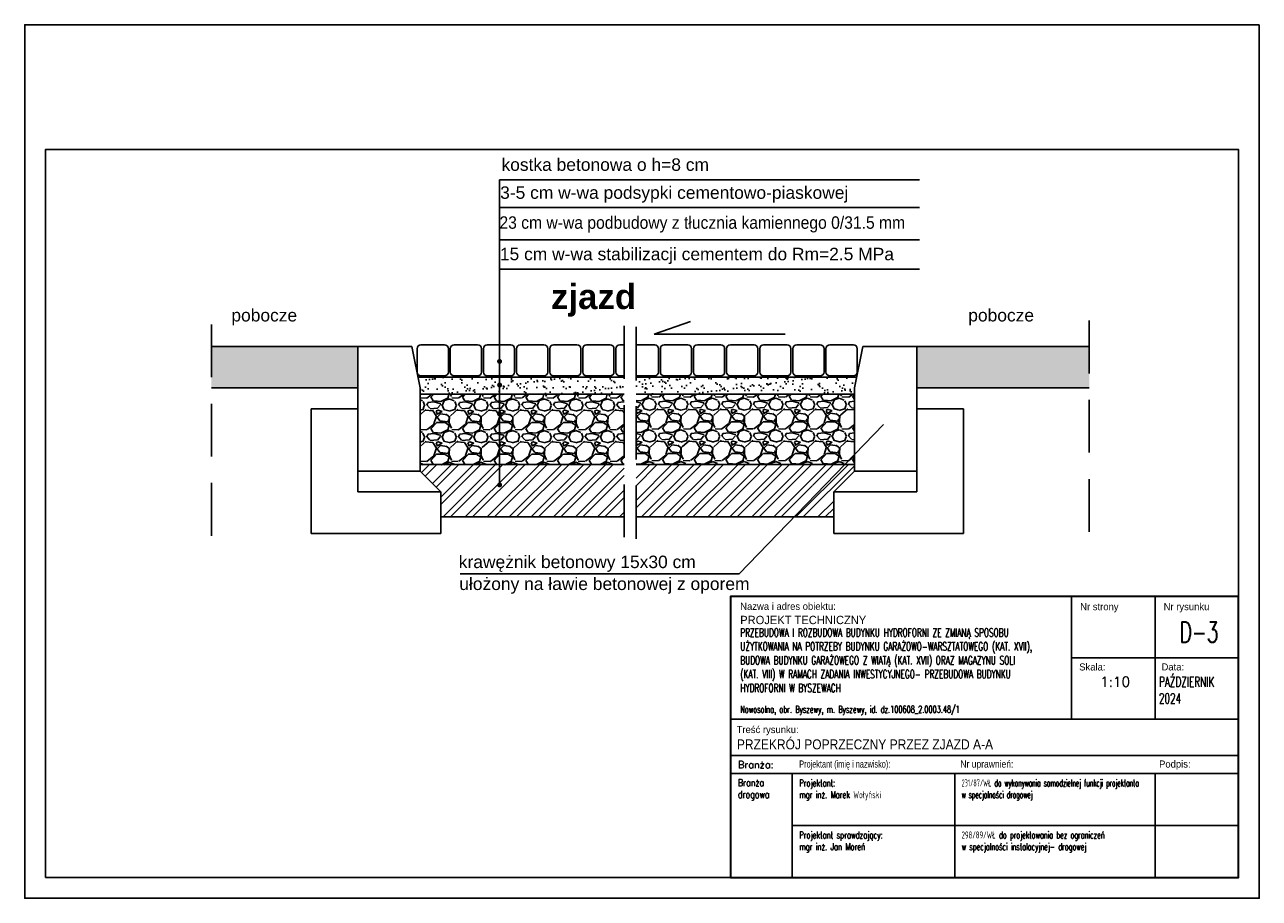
# Model space of a CAD drawing. Header units: centimetres. Extents: x 7405971 to 7406611, y 5745066 to 5745352.
# Tile 18 of 20: x 7406311 to 7406459, y 5745066 to 5745171. Entities that reach past the tile are written whole.
import ezdxf
from ezdxf.enums import TextEntityAlignment as Align

# ---------------------------------------------------------------- set-up
doc = ezdxf.new("R2010")
doc.units = ezdxf.units.CM
doc.header["$LTSCALE"] = 2
doc.header["$MEASUREMENT"] = 0
doc.linetypes.add('DASHED2', pattern=[9.525, 6.35, -3.175])
doc.layers.add('A-TEREN', color=7, linetype='Continuous', lineweight=13)
doc.layers.add('PROJ_RZEDNE', color=7, linetype='Continuous')
doc.styles.add('arial', font='arial.ttf', dxfattribs={"width": 0.65})
doc.styles.add('RomanS', font='romans.shx', dxfattribs={"width": 0.75})
doc.styles.add('SANSSERIFBOLD', font='SASB____.pfb', dxfattribs={"height": 10})

msp = doc.modelspace()

# ---------------------------------------------------------------- hatches: boundary and pattern name
at = {"layer": 'A-TEREN'}
h = msp.add_hatch(dxfattribs=at)
h.set_pattern_fill('AR-CONC', color=254, scale=0.5)
h.set_pattern_definition([(50, (7406333.2963, 5745127.1825), (3.5863, -0.31376), [0.375, -4.125]), (355, (7406333.2963, 5745127.1825), (-0.69376, 3.76096), [0.3, -3.3]), (100.4514, (7406333.5952, 5745127.1563), (2.89254, 3.4472), [0.3187, -3.50571]), (46.184, (7406333.2963, 5745128.1825), (5.3362, -0.8276), [0.5625, -6.1875]), (96.6356, (7406333.741, 5745128.1135), (4.6733, 4.8706), [0.47805, -5.25857]), (351.184, (7406333.2963, 5745128.1825), (4.6733, 4.8706), [0.45, -4.95]), (21, (7406333.7963, 5745127.9325), (2.984535, -2.013094), [0.375, -4.125]), (326, (7406333.7963, 5745127.9325), (1.21658, 3.62575), [0.3, -3.3]), (71.4514, (7406334.045, 5745127.7647), (4.20111, 1.61266), [0.3187, -3.50571]), (37.5, (7406333.2963, 5745127.1825), (0.0608, 1.66447), [0, -3.26, 0, -3.35, 0, -3.3125]), (7.5, (7406333.2963, 5745127.1825), (1.315348, 1.97206), [0, -1.91, 0, -3.185, 0, -1.2625]), (327.5, (7406332.1813, 5745127.1825), (2.669112, -0.112774), [0, -1.25, 0, -3.9, 0, -5.175]), (317.5, (7406331.6813, 5745127.1825), (2.91593, 0.500525), [0, -1.625, 0, -2.59, 0, -3.675])])
h.paths.add_polyline_path([(7406418.13691, 5745132.18197), (7406418.13691, 5745127.18249), (7406438.87628, 5745127.18249), (7406438.87628, 5745132.18197), (7406418.13691, 5745132.18197)])
h.paths.add_polyline_path([(7406333.29633, 5745132.18197), (7406333.29633, 5745127.18249), (7406350.90599, 5745127.18249), (7406350.90599, 5745132.18197)])
at = {"layer": 'PROJ_RZEDNE'}
h = msp.add_hatch(dxfattribs=at)
h.set_pattern_fill('AR-SAND', scale=0.03, style=0)
h.set_pattern_definition([(37.5, (2458009.3993, 1446904.6287), (-0.04800093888, 1.46823971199), [0, -1.15824, 0, -1.2954, 0, -1.23825]), (7.5, (2458009.3993, 1446904.6287), (1.3485698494, 2.1504753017), [0, -0.62484, 0, -1.04394, 0, -0.40005]), (327.5, (2458008.462, 1446904.6287), (2.37297711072, 0.00431155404), [0, -0.381, 0, -1.3716, 0, -1.7907]), (317.5, (2458008.462, 1446904.6287), (2.2906693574, 0.6687879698), [0, -0.1905, 0, -0.89916, 0, -1.0287])])
h.paths.add_polyline_path([(7406358.14272, 5745128.46584), (7406358.39849, 5745127.18697), (7406358.39849, 5745126.45785), (7406382.95321, 5745126.45785), (7406382.95321, 5745128.46584)])
h.paths.add_polyline_path([(7406384.379, 5745128.46584), (7406384.379, 5745126.45785), (7406405.46635, 5745126.45785), (7406405.46578, 5745127.38819, -0.356893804), (7406405.32281, 5745127.51325, -0.453488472), (7406405.46559, 5745127.68802), (7406405.46511, 5745128.46584)])
h.paths.add_polyline_path([(7406410.64441, 5745126.45785), (7406410.64441, 5745127.18697), (7406410.90019, 5745128.46584), (7406405.46511, 5745128.46584), (7406405.46559, 5745127.68802, -0.375999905), (7406405.61866, 5745127.56297, -0.4739547), (7406405.46578, 5745127.38819), (7406405.46635, 5745126.45785)])
h = msp.add_hatch(dxfattribs=at)
h.set_pattern_fill('GRAVEL', scale=0.15, angle=52.542271, style=0)
h.set_pattern_definition([(228.0128, (7405835.04178, 5745045.10077), (-30.4800259, -34.29004213), [0.512582, -50.74575]), (184.9697, (7405834.69888, 5745044.71977), (45.72007396, 3.809973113), [0.879607, -87.081]), (132.5104, (7405833.82258, 5745044.64357), (38.09997228, -41.91004094), [0.620223, -61.40205]), (267.2737, (7405832.33668, 5745043.69107), (3.809983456, 76.19997548), [0.801007, -79.2996]), (292.8337, (7405832.29858, 5745042.89097), (-19.050054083, 45.720025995), [0.78545, -77.7597]), (357.2737, (7405832.60338, 5745042.16707), (-76.19997548, 3.809983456), [0.801007, -79.2996]), (37.6942, (7405833.40348, 5745042.12897), (-49.530031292, -38.099966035), [1.05929, -104.86965]), (72.2553, (7405834.24168, 5745042.77667), (26.67005335, 83.82002431), [1.00008, -99.00795]), (121.4296, (7405834.54648, 5745043.72917), (-30.48000785, 49.52994174), [0.80372, -79.56825]), (175.2364, (7405834.12738, 5745044.41497), (41.90996708, -3.80996424), [0.91757, -44.96085]), (222.3974, (7405833.21298, 5745044.49117), (-45.720001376, -41.909945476), [1.186617, -117.4752]), (138.8141, (7405836.10858, 5745043.65297), (-26.669983, 22.85996484), [0.405008, -40.0959]), (171.4692, (7405835.80378, 5745043.91967), (49.529924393, -7.6200192), [0.770523, -76.2819]), (225, (7405835.0418, 5745044.034), (-3e-16, -3.809997), [0.538814, -4.849335]), (203.1986, (7405834.7751, 5745044.49117), (19.05006424, 7.6200334), [0.290161, -28.7259]), (291.8014, (7405834.5084, 5745044.3769), (-3.8100027, 11.4300074), [0.41035, -20.1072]), (30.9638, (7405834.6608, 5745043.9959), (11.4299879, 7.6200059), [0.66648, -21.54945]), (161.5651, (7405835.2323, 5745044.3388), (7.6200035, -3.8099943), [0.48193, -11.56635]), (16.3895, (7405832.29858, 5745044.37687), (38.10002102, 11.429976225), [0.675132, -66.8382]), (70.3462, (7405832.94628, 5745044.56737), (-15.23995753, -41.90994073), [0.566398, -56.0733]), (293.1986, (7405835.2323, 5745045.10077), (-7.6200334, 19.05006424), [0.58032, -28.4358]), (343.6105, (7405835.46088, 5745044.56737), (-38.10002102, 11.429976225), [0.675132, -66.8382]), (339.444, (7405832.2986, 5745042.01467), (-19.05002365, 7.61999075), [0.651052, -31.90155]), (294.7751, (7405832.90818, 5745041.78607), (-19.0499556, 41.90998054), [0.545508, -54.0054]), (66.8014, (7405835.2704, 5745041.29077), (7.6200334, 19.05006424), [0.58032, -28.4358]), (17.354, (7405835.49898, 5745041.82417), (-49.53000267, -15.23997701), [0.638674, -63.2286]), (69.444, (7405833.4035, 5745041.29077), (-7.61999075, -19.05002365), [0.325527, -32.2272]), (101.3099, (7405835.0418, 5745041.2908), (-3.8099812, 15.2399512), [0.194272, -19.233]), (165.9638, (7405835.0037, 5745041.4813), (11.430008, -3.8099934), [0.78545, -14.923575]), (186.009, (7405834.24168, 5745041.67177), (38.09994382, 3.8099911), [0.7279, -72.0621]), (303.6901, (7405834.6608, 5745043.653), (-3.8100013, 7.6199926), [0.549486, -13.18767]), (353.1572, (7405834.96558, 5745043.19577), (64.770026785, -7.620034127), [0.959335, -94.974]), (60.9454, (7405835.91808, 5745043.08147), (-15.23996455, -26.66993642), [0.392262, -38.8341]), (90, (7405836.1086, 5745043.4244), (-3.81, 3.81), [0.2286, -3.5814]), (120.2564, (7405834.16548, 5745041.78607), (15.2399677, -26.66998655), [0.5293, -52.40085]), (48.0128, (7405833.89878, 5745042.24327), (30.4800259, 34.29004213), [1.025164, -50.2332]), (0, (7405834.5846, 5745043.0053), (3.81, 3.81), [0.9906, -2.8194]), (325.3048, (7405835.57518, 5745043.00527), (-38.09993399, 26.67000254), [0.602415, -59.63895]), (254.0546, (7405836.0705, 5745042.66237), (-3.8100097, -15.2400363), [0.554744, -27.18255]), (207.646, (7405835.91808, 5745042.12897), (-72.389974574, -38.10002396), [0.903217, -89.41875]), (175.4261, (7405835.11798, 5745041.70987), (-49.530011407, 3.809981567), [0.955543, -94.5987]), (175.4261, (7405835.11798, 5745041.70987), (-49.530011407, 3.809981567), [0.955543, -94.5987])])
h.paths.add_polyline_path([(7406382.95321, 5745126.45785), (7406358.39849, 5745126.36893), (7406358.39849, 5745117.902), (7406382.95321, 5745117.99091)])
h = msp.add_hatch(dxfattribs=at)
h.set_pattern_fill('GRAVEL', scale=0.15, angle=52.542271, style=0)
h.set_pattern_definition([(228.0128, (7405866.71596, 5745045.18969), (-30.4800259, -34.29004213), [0.512582, -50.74575]), (184.9697, (7405866.37306, 5745044.80869), (45.72007396, 3.809973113), [0.879607, -87.081]), (132.5104, (7405865.49676, 5745044.73249), (38.09997228, -41.91004094), [0.620223, -61.40205]), (267.2737, (7405864.01086, 5745043.77999), (3.809983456, 76.19997548), [0.801007, -79.2996]), (292.8337, (7405863.97276, 5745042.97989), (-19.050054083, 45.720025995), [0.78545, -77.7597]), (357.2737, (7405864.27756, 5745042.25599), (-76.19997548, 3.809983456), [0.801007, -79.2996]), (37.6942, (7405865.07766, 5745042.21789), (-49.530031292, -38.099966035), [1.05929, -104.86965]), (72.2553, (7405865.91586, 5745042.86559), (26.67005335, 83.82002431), [1.00008, -99.00795]), (121.4296, (7405866.22066, 5745043.81809), (-30.48000785, 49.52994174), [0.80372, -79.56825]), (175.2364, (7405865.80156, 5745044.5039), (41.90996708, -3.80996424), [0.91757, -44.96085]), (222.3974, (7405864.88716, 5745044.58009), (-45.720001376, -41.909945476), [1.186617, -117.4752]), (138.8141, (7405867.78276, 5745043.7419), (-26.669983, 22.85996484), [0.405008, -40.0959]), (171.4692, (7405867.47796, 5745044.00859), (49.529924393, -7.6200192), [0.770523, -76.2819]), (225, (7405866.716, 5745044.123), (-3e-16, -3.809997), [0.538814, -4.849335]), (203.1986, (7405866.44926, 5745044.5801), (19.05006424, 7.6200334), [0.290161, -28.7259]), (291.8014, (7405866.18256, 5745044.4658), (-3.8100027, 11.4300074), [0.41035, -20.1072]), (30.9638, (7405866.33496, 5745044.0848), (11.4299879, 7.6200059), [0.66648, -21.54945]), (161.5651, (7405866.9065, 5745044.4277), (7.6200035, -3.8099943), [0.48193, -11.56635]), (16.3895, (7405863.97276, 5745044.46579), (38.10002102, 11.429976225), [0.675132, -66.8382]), (70.3462, (7405864.62046, 5745044.65629), (-15.23995753, -41.90994073), [0.566398, -56.0733]), (293.1986, (7405866.90646, 5745045.1897), (-7.6200334, 19.05006424), [0.58032, -28.4358]), (343.6105, (7405867.13506, 5745044.65629), (-38.10002102, 11.429976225), [0.675132, -66.8382]), (339.444, (7405863.97276, 5745042.1036), (-19.05002365, 7.61999075), [0.651052, -31.90155]), (294.7751, (7405864.58236, 5745041.87499), (-19.0499556, 41.90998054), [0.545508, -54.0054]), (66.8014, (7405866.94456, 5745041.3797), (7.6200334, 19.05006424), [0.58032, -28.4358]), (17.354, (7405867.17316, 5745041.91309), (-49.53000267, -15.23997701), [0.638674, -63.2286]), (69.444, (7405865.07766, 5745041.3797), (-7.61999075, -19.05002365), [0.325527, -32.2272]), (101.3099, (7405866.71596, 5745041.3797), (-3.8099812, 15.2399512), [0.194272, -19.233]), (165.9638, (7405866.6779, 5745041.5702), (11.430008, -3.8099934), [0.78545, -14.923575]), (186.009, (7405865.91586, 5745041.76069), (38.09994382, 3.8099911), [0.7279, -72.0621]), (303.6901, (7405866.335, 5745043.7419), (-3.8100013, 7.6199926), [0.549486, -13.18767]), (353.1572, (7405866.63976, 5745043.28469), (64.770026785, -7.620034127), [0.959335, -94.974]), (60.9454, (7405867.59226, 5745043.1704), (-15.23996455, -26.66993642), [0.392262, -38.8341]), (90, (7405867.7828, 5745043.5133), (-3.81, 3.81), [0.2286, -3.5814]), (120.2564, (7405865.83966, 5745041.87499), (15.2399677, -26.66998655), [0.5293, -52.40085]), (48.0128, (7405865.57296, 5745042.33219), (30.4800259, 34.29004213), [1.025164, -50.2332]), (0, (7405866.2588, 5745043.094), (3.81, 3.81), [0.9906, -2.8194]), (325.3048, (7405867.24936, 5745043.09419), (-38.09993399, 26.67000254), [0.602415, -59.63895]), (254.0546, (7405867.74466, 5745042.7513), (-3.8100097, -15.2400363), [0.554744, -27.18255]), (207.646, (7405867.59226, 5745042.21789), (-72.389974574, -38.10002396), [0.903217, -89.41875]), (175.4261, (7405866.79216, 5745041.79879), (-49.530011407, 3.809981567), [0.955543, -94.5987]), (175.4261, (7405866.79216, 5745041.79879), (-49.530011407, 3.809981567), [0.955543, -94.5987])])
h.paths.add_polyline_path([(7406410.64441, 5745126.45785), (7406384.379, 5745126.45785), (7406384.379, 5745117.99091), (7406410.64441, 5745117.99091)])
h = msp.add_hatch(dxfattribs=at)
h.set_pattern_fill('ANSI32', scale=5, style=0)
h.set_pattern_definition([(45, (6595285.1175, 5739074.0438), (-1.3258252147, 1.3258252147), []), (45, (6595286.0014, 5739074.0438), (-1.3258252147, 1.3258252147), [])])
h.paths.add_polyline_path([(7406384.379, 5745111.67723), (7406384.379, 5745117.99091), (7406405.47194, 5745117.99091), (7406405.47301, 5745115.68105, 0.463728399), (7406405.32516, 5745115.50619, 1), (7406405.62101, 5745115.55591, 0.366373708), (7406405.47301, 5745115.68105), (7406405.47194, 5745117.99091), (7406410.64441, 5745117.99091), (7406410.64441, 5745117.19697), (7406408.14691, 5745114.69947), (7406408.14691, 5745111.67723)])
h.paths.add_polyline_path([(7406358.39849, 5745117.99091), (7406382.95321, 5745117.99091), (7406382.95321, 5745111.67723), (7406360.89599, 5745111.67723), (7406360.89599, 5745114.69947), (7406358.39849, 5745117.19697)])

# ---------------------------------------------------------------- linework, layer by layer
for p, q in [((7406436.76477, 5745102.12156, -10.8), (7406436.76477, 5745087.39343, -10.8)), ((7406446.80212, 5745102.12156, -10.8), (7406446.80212, 5745087.39343, -10.8)), ((7406395.74259, 5745087.39343, -10.8), (7406456.83946, 5745087.39343, -10.8)), ((7406395.74259, 5745083.02937, -10.8), (7406456.83946, 5745083.02937, -10.8)), ((7406395.74259, 5745080.84734, -10.8), (7406456.83946, 5745080.84734, -10.8)), ((7406395.74259, 5745080.84734, -10.8), (7406456.83946, 5745080.84734, -10.8)), ((7406403.16149, 5745068.34734, -10.8), (7406403.16149, 5745080.84734, -10.8)), ((7406422.72743, 5745068.34734, -10.8), (7406422.72743, 5745080.84734, -10.8)), ((7406446.80212, 5745068.34734, -10.8), (7406446.80212, 5745080.84734, -10.8)), ((7406403.16149, 5745074.59734, -10.8), (7406456.83946, 5745074.59734, -10.8))]:
    msp.add_line(p, q)
at = {"lineweight": 30, "elevation": -10.8}
msp.add_lwpolyline([(7406395.74259, 5745068.34734), (7406456.83946, 5745068.34734), (7406456.83946, 5745102.12156), (7406395.74259, 5745102.12156)], close=True, dxfattribs=at)
at = {"elevation": -10.8}
msp.add_lwpolyline([(7406456.83946, 5745094.7575), (7406436.76477, 5745094.7575)], dxfattribs=at)
at = {"layer": 'PROJ_RZEDNE', "color": 7}
for p, q in [((7406367.94915, 5745152.22085, -21.6), (7406418.47998, 5745152.22085, -21.6)), ((7406367.95146, 5745152.22085, -21.6), (7406367.96841, 5745115.53105, -21.6)), ((7406367.94915, 5745148.86552, -21.6), (7406418.47799, 5745148.86552, -21.6)), ((7406367.94915, 5745144.97095, -21.6), (7406418.47799, 5745144.97095, -21.6)), ((7406367.94915, 5745141.47412, -21.6), (7406418.47799, 5745141.47412, -21.6)), ((7406386.55971, 5745133.65513, -32.4), (7406390.92146, 5745135.17037, -32.4)), ((7406402.32938, 5745133.65513, -32.4), (7406386.55971, 5745133.65513, -32.4)), ((7406350.90599, 5745132.18197, -21.6), (7406333.29633, 5745132.18197, -21.6)), ((7406350.90599, 5745124.68947, -21.6), (7406350.90599, 5745132.18197, -21.6)), ((7406350.90599, 5745117.19697, -21.6), (7406350.90599, 5745132.18197, -21.6)), ((7406350.90599, 5745132.18197, -21.6), (7406357.39949, 5745132.18197, -21.6)), ((7406350.90599, 5745132.18197, -21.6), (7406357.39949, 5745132.18197, -21.6)), ((7406418.13691, 5745132.18197, -32.4), (7406411.64341, 5745132.18197, -32.4)), ((7406418.13691, 5745132.18197, -32.4), (7406411.64341, 5745132.18197, -32.4)), ((7406418.13691, 5745124.68947, -32.4), (7406418.13691, 5745132.18197, -32.4)), ((7406418.13691, 5745117.19697, -32.4), (7406418.13691, 5745132.18197, -32.4)), ((7406438.87628, 5745132.18197, -32.4), (7406418.13691, 5745132.18197, -32.4)), ((7406350.90599, 5745127.18249, -21.6), (7406333.29633, 5745127.18249, -21.6)), ((7406438.87628, 5745127.18249, -32.4), (7406418.13691, 5745127.18249, -32.4)), ((7406350.90599, 5745126.39027, -21.6), (7406350.90599, 5745124.68947, -21.6)), ((7406418.13691, 5745126.39027, -32.4), (7406418.13691, 5745124.68947, -32.4)), ((7406345.28849, 5745124.68947, -21.6), (7406345.28849, 5745109.70447, -21.6)), ((7406345.28849, 5745109.70447, -21.6), (7406345.28849, 5745124.68947, -21.6)), ((7406345.28849, 5745124.68947, -21.6), (7406345.28849, 5745119.45662, -21.6)), ((7406350.90599, 5745124.68947, -21.6), (7406345.28849, 5745124.68947, -21.6)), ((7406350.90599, 5745124.68947, -21.6), (7406345.28849, 5745124.68947, -21.6)), ((7406350.90599, 5745117.19697, -21.6), (7406350.90599, 5745124.68947, -21.6)), ((7406418.13691, 5745117.19697, -32.4), (7406418.13691, 5745124.68947, -32.4)), ((7406418.13691, 5745124.68947, -32.4), (7406423.75441, 5745124.68947, -32.4)), ((7406418.13691, 5745124.68947, -32.4), (7406423.75441, 5745124.68947, -32.4)), ((7406423.75441, 5745124.68947, -32.4), (7406423.75441, 5745109.70447, -32.4)), ((7406423.75441, 5745109.70447, -32.4), (7406423.75441, 5745124.68947, -32.4)), ((7406423.75441, 5745124.68947, -32.4), (7406423.75441, 5745119.45662, -32.4)), ((7406396.76419, 5745104.85541, -32.4), (7406414.12554, 5745122.77889, -32.4)), ((7406350.90599, 5745117.19697, -21.6), (7406357.39949, 5745117.19697, -21.6)), ((7406357.39949, 5745117.19697, -21.6), (7406350.90599, 5745117.19697, -21.6)), ((7406357.39949, 5745117.19697, -21.6), (7406350.90599, 5745117.19697, -21.6)), ((7406350.90599, 5745114.69947, -21.6), (7406350.90599, 5745117.19697, -21.6)), ((7406360.89599, 5745114.69947, -21.6), (7406358.39849, 5745117.19697, -21.6)), ((7406408.14691, 5745114.69947, -32.4), (7406410.64441, 5745117.19697, -32.4)), ((7406418.13691, 5745117.19697, -32.4), (7406411.64341, 5745117.19697, -32.4)), ((7406411.64341, 5745117.19697, -32.4), (7406418.13691, 5745117.19697, -32.4)), ((7406411.64341, 5745117.19697, -32.4), (7406418.13691, 5745117.19697, -32.4)), ((7406418.13691, 5745114.69947, -32.4), (7406418.13691, 5745117.19697, -32.4)), ((7406360.89599, 5745114.69947, -21.6), (7406350.90599, 5745114.69947, -21.6)), ((7406408.14691, 5745114.69947, -32.4), (7406418.13691, 5745114.69947, -32.4)), ((7406345.28849, 5745109.70447, -21.6), (7406360.89599, 5745109.70447, -21.6)), ((7406423.75441, 5745109.70447, -32.4), (7406408.14691, 5745109.70447, -32.4)), ((7406363.20195, 5745104.85541, -32.4), (7406396.76419, 5745104.85541, -32.4))]:
    msp.add_line(p, q, dxfattribs=at)
at = {"layer": 'PROJ_RZEDNE', "color": 7, "linetype": 'DASHED2', "ltscale": 0.5}
for p, q in [((7406333.29633, 5745134.81554, -21.6), (7406333.29633, 5745109.15235, -21.6)), ((7406382.95321, 5745134.6489, -21.6), (7406382.95321, 5745108.98571, -21.6)), ((7406384.379, 5745134.52013, -32.4), (7406384.379, 5745108.85694, -32.4)), ((7406384.379, 5745134.44855, -32.4), (7406384.379, 5745108.78536, -32.4)), ((7406438.87628, 5745135.28429, -32.4), (7406438.87628, 5745109.6211, -32.4))]:
    msp.add_line(p, q, dxfattribs=at)
at = {"layer": 'PROJ_RZEDNE'}
for p, q in [((7406350.90599, 5745117.19697, -21.6), (7406350.90599, 5745132.18197, -21.6)), ((7406350.90599, 5745132.18197, -21.6), (7406357.39949, 5745132.18197, -21.6)), ((7406357.39949, 5745132.18197, -21.6), (7406358.39849, 5745127.18697, -21.6)), ((7406411.64341, 5745132.18197, -32.4), (7406410.64441, 5745127.18697, -32.4)), ((7406418.13691, 5745132.18197, -32.4), (7406411.64341, 5745132.18197, -32.4)), ((7406418.13691, 5745117.19697, -32.4), (7406418.13691, 5745132.18197, -32.4)), ((7406358.14272, 5745128.46584, -21.6), (7406382.95321, 5745128.46584, -21.6)), ((7406410.90019, 5745128.46584, -32.4), (7406384.379, 5745128.46584, -32.4)), ((7406358.39849, 5745127.18697, -21.6), (7406358.39849, 5745117.19697, -21.6)), ((7406378.97023, 5745126.45785, -21.6), (7406358.39849, 5745126.45785, -21.6)), ((7406358.39849, 5745126.45785, -21.6), (7406382.95321, 5745126.45785, -21.6)), ((7406410.64441, 5745126.45785, -32.4), (7406384.379, 5745126.45785, -32.4)), ((7406390.07268, 5745126.45785, -32.4), (7406410.64441, 5745126.45785, -32.4)), ((7406410.64441, 5745127.18697, -32.4), (7406410.64441, 5745117.19697, -32.4)), ((7406358.39849, 5745117.99091, -21.6), (7406382.95321, 5745117.99091, -21.6)), ((7406410.64441, 5745117.99091, -32.4), (7406384.379, 5745117.99091, -32.4)), ((7406358.39849, 5745117.19697, -21.6), (7406350.90599, 5745117.19697, -21.6)), ((7406410.64441, 5745117.19697, -32.4), (7406418.13691, 5745117.19697, -32.4)), ((7406360.89599, 5745114.69947, -21.6), (7406360.89599, 5745109.70447, -21.6)), ((7406408.14691, 5745114.69947, -32.4), (7406408.14691, 5745109.70447, -32.4)), ((7406360.89599, 5745111.67723, -21.6), (7406382.95321, 5745111.67723, -21.6)), ((7406408.14691, 5745111.67723, -32.4), (7406384.379, 5745111.67723, -32.4))]:
    msp.add_line(p, q, dxfattribs=at)
at = {"layer": 'PROJ_RZEDNE', "color": 0}
for p, q in [((7406379.12066, 5745117.52575, -21.6), (7406379.12066, 5745117.52575, -21.6)), ((7406382.33617, 5745117.52575, -21.6), (7406382.33617, 5745117.52575, -21.6)), ((7406379.12066, 5745112.06247, -21.6), (7406379.12066, 5745112.06247, -21.6)), ((7406382.33617, 5745112.06247, -21.6), (7406382.33617, 5745112.06247, -21.6))]:
    msp.add_line(p, q, dxfattribs=at)
at = {"layer": 'PROJ_RZEDNE', "elevation": -10.8}
for points in [[(7406459.33946, 5745170.84734), (7406459.33946, 5745065.84734), (7406310.83946, 5745065.84734), (7406310.83946, 5745170.84734)], [(7406313.33946, 5745068.34734), (7406313.33946, 5745155.84734), (7406456.83946, 5745155.84734), (7406456.83946, 5745068.34734)]]:
    msp.add_lwpolyline(points, close=True, dxfattribs=at)
at = {"layer": 'PROJ_RZEDNE', "linetype": 'Continuous'}
for points, elevation in [([(7406361.33067, 5745132.37798), (7406358.51817, 5745132.37798, 0.414213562), (7406358.04942, 5745131.90923), (7406358.04942, 5745129.09673, 0.414213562), (7406358.51817, 5745128.62798), (7406361.33067, 5745128.62798, 0.414213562), (7406361.79942, 5745129.09673), (7406361.79942, 5745131.90923, 0.414213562)], -21.6), ([(7406365.31504, 5745132.37798), (7406362.50254, 5745132.37798, 0.414213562), (7406362.03379, 5745131.90923), (7406362.03379, 5745129.09673, 0.414213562), (7406362.50254, 5745128.62798), (7406365.31504, 5745128.62798, 0.414213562), (7406365.78379, 5745129.09673), (7406365.78379, 5745131.90923, 0.414213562)], -21.6), ([(7406369.29942, 5745132.37798), (7406366.48692, 5745132.37798, 0.414213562), (7406366.01817, 5745131.90923), (7406366.01817, 5745129.09673, 0.414213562), (7406366.48692, 5745128.62798), (7406369.29942, 5745128.62798, 0.414213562), (7406369.76817, 5745129.09673), (7406369.76817, 5745131.90923, 0.414213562)], -21.6), ([(7406373.28379, 5745132.37798), (7406370.47129, 5745132.37798, 0.414213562), (7406370.00254, 5745131.90923), (7406370.00254, 5745129.09673, 0.414213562), (7406370.47129, 5745128.62798), (7406373.28379, 5745128.62798, 0.414213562), (7406373.75254, 5745129.09673), (7406373.75254, 5745131.90923, 0.414213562)], -21.6), ([(7406377.26817, 5745132.37798), (7406374.45567, 5745132.37798, 0.414213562), (7406373.98692, 5745131.90923), (7406373.98692, 5745129.09673, 0.414213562), (7406374.45567, 5745128.62798), (7406377.26817, 5745128.62798, 0.414213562), (7406377.73692, 5745129.09673), (7406377.73692, 5745131.90923, 0.414213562)], -21.6), ([(7406381.25254, 5745132.37798), (7406378.44004, 5745132.37798, 0.414213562), (7406377.97129, 5745131.90923), (7406377.97129, 5745129.09673, 0.414213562), (7406378.44004, 5745128.62798), (7406381.25254, 5745128.62798, 0.414213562), (7406381.72129, 5745129.09673), (7406381.72129, 5745131.90923, 0.414213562)], -21.6), ([(7406387.76649, 5745132.37798), (7406390.57899, 5745132.37798, -0.414213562), (7406391.04774, 5745131.90923), (7406391.04774, 5745129.09673, -0.414213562), (7406390.57899, 5745128.62798), (7406387.76649, 5745128.62798, -0.414213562), (7406387.29774, 5745129.09673), (7406387.29774, 5745131.90923, -0.414213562)], -32.4), ([(7406391.75087, 5745132.37798), (7406394.56337, 5745132.37798, -0.414213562), (7406395.03212, 5745131.90923), (7406395.03212, 5745129.09673, -0.414213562), (7406394.56337, 5745128.62798), (7406391.75087, 5745128.62798, -0.414213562), (7406391.28212, 5745129.09673), (7406391.28212, 5745131.90923, -0.414213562)], -32.4), ([(7406395.73524, 5745132.37798), (7406398.54774, 5745132.37798, -0.414213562), (7406399.01649, 5745131.90923), (7406399.01649, 5745129.09673, -0.414213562), (7406398.54774, 5745128.62798), (7406395.73524, 5745128.62798, -0.414213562), (7406395.26649, 5745129.09673), (7406395.26649, 5745131.90923, -0.414213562)], -32.4), ([(7406399.71962, 5745132.37798), (7406402.53212, 5745132.37798, -0.414213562), (7406403.00087, 5745131.90923), (7406403.00087, 5745129.09673, -0.414213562), (7406402.53212, 5745128.62798), (7406399.71962, 5745128.62798, -0.414213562), (7406399.25087, 5745129.09673), (7406399.25087, 5745131.90923, -0.414213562)], -32.4), ([(7406403.70399, 5745132.37798), (7406406.51649, 5745132.37798, -0.414213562), (7406406.98524, 5745131.90923), (7406406.98524, 5745129.09673, -0.414213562), (7406406.51649, 5745128.62798), (7406403.70399, 5745128.62798, -0.414213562), (7406403.23524, 5745129.09673), (7406403.23524, 5745131.90923, -0.414213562)], -32.4), ([(7406407.68837, 5745132.37798), (7406410.50087, 5745132.37798, -0.414213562), (7406410.96962, 5745131.90923), (7406410.96962, 5745129.09673, -0.414213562), (7406410.50087, 5745128.62798), (7406407.68837, 5745128.62798, -0.414213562), (7406407.21962, 5745129.09673), (7406407.21962, 5745131.90923, -0.414213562)], -32.4)]:
    msp.add_lwpolyline(points, format="xyb", close=True, dxfattribs=dict(at, elevation=elevation))
for points, elevation in [([(7406382.95321, 5745132.37798), (7406382.42442, 5745132.37798, 0.414213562), (7406381.95567, 5745131.90923), (7406381.95567, 5745129.09673, 0.414213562), (7406382.42442, 5745128.62798), (7406382.95321, 5745128.62798)], -21.6), ([(7406384.379, 5745132.37798), (7406386.59462, 5745132.37798, -0.414213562), (7406387.06337, 5745131.90923), (7406387.06337, 5745129.09673, -0.414213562), (7406386.59462, 5745128.62798), (7406384.379, 5745128.62798)], -32.4)]:
    msp.add_lwpolyline(points, format="xyb", dxfattribs=dict(at, elevation=elevation))
at = {"layer": 'PROJ_RZEDNE', "color": 7, "const_width": 0.3, "elevation": -21.6}
for points in [[(7406367.81072, 5745130.35018, 1), (7406368.10657, 5745130.3999, 1)], [(7406367.81814, 5745127.51325, 1), (7406368.11399, 5745127.56297, 1)], [(7406367.80272, 5745124.06205, 1), (7406368.09857, 5745124.11177, 1)], [(7406367.82048, 5745115.50619, 1), (7406368.11633, 5745115.55591, 1)]]:
    msp.add_lwpolyline(points, format="xyb", close=True, dxfattribs=at)

# ---------------------------------------------------------------- texts
at = {"lineweight": 15, "char_height": 0.85, "width": 63.0010262, "attachment_point": 1, "line_spacing_factor": 1.5, "style": 'RomanS'}
for s, insert in [('\\A1;{\\FIC-Romans;\\W1;Nazwa i adres obiektu:}', (7406396.9032, 5745101.36614, -10.8)), ('\\A1;{\\FIC-Romans;\\W1;Nr strony}', (7406437.79666, 5745101.32452, -10.8)), ('\\A1;{\\FIC-Romans;\\W1;Nr rysunku}', (7406447.83401, 5745101.32452, -10.8)), ('\\A1;{\\FIC-Romans;\\W1;Skala:}', (7406437.67783, 5745094.07866, -10.8)), ('\\A1;{\\FIC-Romans;\\W1;Data:}', (7406447.57751, 5745094.08275, -10.8)), ('\\pxt2;{\\W0.68;Nowosolna, obr. Byszewy, m. Byszewy, id. dz.100608_2.0003.48/1}', (7406396.9032, 5745088.98951, -10.8)), ('\\A1;{\\FIC-Romans;\\W1;Treść rysunku:}', (7406396.47251, 5745086.55269, -10.8)), ('\\A1;{\\W1;Branża:}', (7406396.62605, 5745082.34911, -10.8)), ('\\A1;{\\FIC-Romans;\\W0.75;Projektant (imię i nazwisko):}', (7406403.99998, 5745082.41023, -10.8)), ('\\A1;{\\FIC-Romans;\\W0.9;Nr uprawnień:}', (7406423.38851, 5745082.41023, -10.8)), ('\\A1;{\\FIC-Romans;\\W1;Podpis:}', (7406447.28527, 5745082.41023, -10.8)), ('\\A1;\\pxsm1,;{\\W0.8;Branża\\Pdrogowa}', (7406396.62605, 5745080.16708, -10.8)), ('\\A1;\\pxsm1,;{\\W0.7;Projektant:\\Pmgr inż. Marek Wołyński}', (7406403.99998, 5745080.13157, -10.8)), ('\\pxsm1,;{\\W0.5;231/87/WŁ do wykonywania samodzielnej funkcji projektanta \\Pw specjalności drogowej}', (7406423.5321, 5745080.13157, -10.8)), ('\\A1;\\pxsm1,;{\\W0.7;Projektant sprawdzający:\\Pmgr inż. Jan Moreń}', (7406403.99998, 5745073.88157, -10.8)), ('\\A1;\\pxsm1,;{\\W0.6;298/89/WŁ do projektowania bez ograniczeń \\Pw specjalności instalacyjnej- drogowej}', (7406423.5321, 5745073.88157, -10.8))]:
    msp.add_mtext(s, dxfattribs=dict(at, insert=insert))
at = {"lineweight": 30, "attachment_point": 1, "line_spacing_factor": 1.5, "style": 'RomanS'}
for s, insert, char_height, width in [('\\A1;{\\Fic-romans.shx;\\W1;PROJEKT TECHNICZNY}', (7406396.9032, 5745099.79911, -10.8), 1, 63.0010262), ('\\pxsm1,;{\\W0.65;PRZEBUDOWA I ROZBUDOWA BUDYNKU HYDROFORNI ZE ZMIANĄ SPOSOBU \\PUŻYTKOWANIA NA POTRZEBY BUDYNKU GARAŻOWO-WARSZTATOWEGO (KAT. XVII), \\PBUDOWA BUDYNKU GARAŻOWEGO Z WIATĄ (KAT. XVII) ORAZ MAGAZYNU SOLI \\P(KAT. VIII) W RAMACH ZADANIA INWESTYCYJNEGO- PRZEBUDOWA BUDYNKU \\PHYDROFORNI W BYSZEWACH}', (7406396.9032, 5745098.28843, -10.8), 1, 63.0010262), ('\\pxsm1,qc;\\A1;\\W0.65;D-3', (7406447.26753, 5745099.09154, -10.8), 2.5, 9.635427), ('\\A1;\\W1;1:10', (7406440.19187, 5745092.47748, -10.8), 1.2, 63.0010262), ('\\A1;\\pxsm1,;{\\W0.65;PAŹDZIERNIK \\P2024}', (7406447.26753, 5745092.47748, -10.8), 1.2, 63.0010262), ('\\A1;\\Fic-romans.shx|c238;\\W0.9;PRZEKRÓJ POPRZECZNY PRZEZ ZJAZD A-A', (7406396.50077, 5745084.94742, -10.8), 1.2, 63.0010262)]:
    msp.add_mtext(s, dxfattribs=dict(at, insert=insert, char_height=char_height, width=width))
at = {"layer": 'PROJ_RZEDNE', "color": 7, "style": 'arial'}
for s, p in [('kostka betonowa o h=8 cm', (7406368.18944, 5745154.03237, -21.6)), ('3-5 cm w-wa podsypki cementowo-piaskowej', (7406368.02607, 5745150.67038, -21.6)), ('15 cm w-wa stabilizacji cementem do Rm=2.5 MPa', (7406367.99668, 5745143.28564, -21.6)), ('pobocze', (7406335.69785, 5745135.92929, -21.6)), ('pobocze', (7406424.3308, 5745135.92929, -21.6)), ('krawężnik betonowy 15x30 cm ', (7406363.05289, 5745106.28444, -32.4)), ('ułożony na ławie betonowej z oporem', (7406363.11561, 5745103.64924, -21.6))]:
    msp.add_text(s, height=1.4985, rotation=359.9987346, dxfattribs=at).set_placement(p, align=Align.MIDDLE_LEFT)
at = {"layer": 'PROJ_RZEDNE', "color": 7, "style": 'arial', "width": 0.9}
msp.add_text('23 cm w-wa podbudowy z tłucznia kamiennego 0/31.5 mm', height=1.4985, rotation=359.9987346, dxfattribs=at).set_placement((7406367.94399, 5745147.06885, -21.6), align=Align.MIDDLE_LEFT)
at = {"layer": 'PROJ_RZEDNE', "color": 7, "style": 'SANSSERIFBOLD'}
msp.add_text('zjazd', height=3, dxfattribs=at).set_placement((7406374.142, 5745136.66821, -21.6))

doc.saveas('drawing.dxf')
